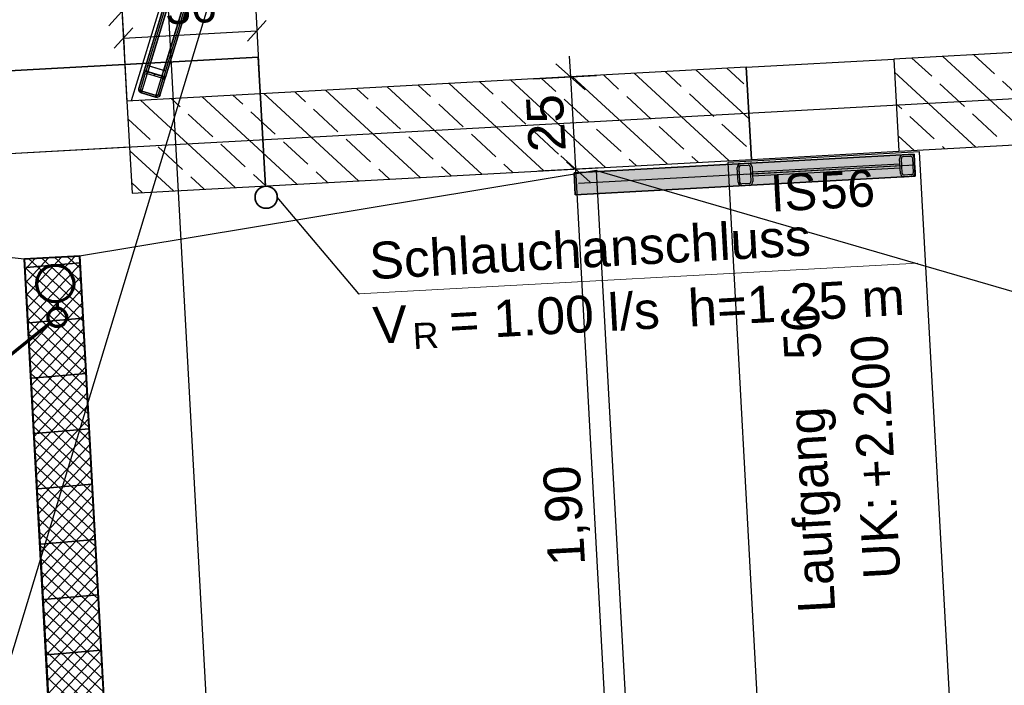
# Model space of a CAD drawing. Extents: x -181 to 1388, y 138 to 979.
# Tile 49 of 82: x 672 to 725, y 523 to 559. Entities that reach past the tile are written whole.
import ezdxf
from ezdxf.lldxf.tags import DXFTag

# ---------------------------------------------------------------- set-up
doc = ezdxf.new("R2010")
doc.units = 0
doc.layers.get('0').update_dxf_attribs({"lineweight": 25})
for name, color, linetype, lineweight, true_color in [('01AFU Allgemein Bemaßung', 7, 'Continuous', 25, 0x848484), ('20 Bodenaufbau - Gefällelinien', 7, 'Continuous', 25, 0x848484), ('20 Gitter Laufgänge', 7, 'Continuous', 25, 0x848484), ('20 Gitterwände', 7, 'Continuous', 25, 0x848484), ('20 Innenwände', 7, 'Continuous', 25, 0x848484), ('20 Platzbedarf Schieber', 7, 'Continuous', 25, 0x848484), ('20 Schieber', 7, 'Continuous', 25, 0x848484), ('70 Bodenabläufe+Rinnen', 7, 'Continuous', 25, 0x848484), ('A-0', 7, 'Continuous', 25, 0x848484), ('S_Betriebswasser', 3, 'Buchstabe-B', 35, 0x00ff00), ('S_Einrichtung', 7, 'Continuous', 35, 0x9dff9d), ('S_Mass', 150, 'Continuous', 25, 0x007fff), ('S_Schmutzwasser', 5, 'Continuous', 70, 0x0000ff)]:
    doc.layers.add(name, color=color, linetype=linetype, lineweight=lineweight, true_color=true_color)
doc.layers.add('02 Raster Gebäude', color=7, linetype='Continuous', lineweight=25)
doc.layers.add('S_Beschriftung', color=7, linetype='Continuous', lineweight=25)
doc.styles.get("Standard").update_dxf_attribs({"font": 'arial.ttf'})
tags = doc.linetypes.add('Buchstabe-B', pattern='A,82,-6,["B",Standard,S=3.6,R=0,X=-3.6,Y=-1.8],-2', length=90).pattern_tags.tags
tags[15:16] = [DXFTag(74, 4), DXFTag(75, 0), DXFTag(340, '0'), DXFTag(46, 0.0), DXFTag(50, 0.0), DXFTag(44, 0.0), DXFTag(45, 0.0)]
tags[4:5] = [DXFTag(74, 4), DXFTag(75, 0), DXFTag(340, '0'), DXFTag(46, 0.0), DXFTag(50, 0.0), DXFTag(44, 0.0), DXFTag(45, 0.0)]
tags = doc.linetypes.add('Raster', pattern=[0.2, 0.1, -0.05, 0, -0.05]).pattern_tags.tags
tags[10:11] = [DXFTag(74, 4), DXFTag(75, 0), DXFTag(340, '0'), DXFTag(46, 1.0), DXFTag(50, 0.0), DXFTag(44, 0.0), DXFTag(45, 0.0)]
tags[8:9] = [DXFTag(74, 4), DXFTag(75, 0), DXFTag(340, '0'), DXFTag(46, 1.0), DXFTag(50, 0.0), DXFTag(44, 0.0), DXFTag(45, 0.0)]
tags[6:7] = [DXFTag(74, 4), DXFTag(75, 0), DXFTag(340, '0'), DXFTag(46, 1.0), DXFTag(50, 0.0), DXFTag(44, 0.0), DXFTag(45, 0.0)]
tags[4:5] = [DXFTag(74, 4), DXFTag(75, 0), DXFTag(340, '0'), DXFTag(46, 1.0), DXFTag(50, 0.0), DXFTag(44, 0.0), DXFTag(45, 0.0)]
tags = doc.linetypes.add('Strichlinie', pattern=[0.75, 0.5, -0.25]).pattern_tags.tags
tags[6:7] = [DXFTag(74, 4), DXFTag(75, 0), DXFTag(340, '0'), DXFTag(46, 1.0), DXFTag(50, 0.0), DXFTag(44, 0.0), DXFTag(45, 0.0)]
tags[4:5] = [DXFTag(74, 4), DXFTag(75, 0), DXFTag(340, '0'), DXFTag(46, 1.0), DXFTag(50, 0.0), DXFTag(44, 0.0), DXFTag(45, 0.0)]
tags = doc.linetypes.add('Strichlinie eng', pattern=[0.115, 0.075, -0.04]).pattern_tags.tags
tags[6:7] = [DXFTag(74, 4), DXFTag(75, 0), DXFTag(340, '0'), DXFTag(46, 1.0), DXFTag(50, 0.0), DXFTag(44, 0.0), DXFTag(45, 0.0)]
tags[4:5] = [DXFTag(74, 4), DXFTag(75, 0), DXFTag(340, '0'), DXFTag(46, 1.0), DXFTag(50, 0.0), DXFTag(44, 0.0), DXFTag(45, 0.0)]
tags = doc.linetypes.add('Strichlinie_ eng', pattern=[0.115, 0.075, -0.04]).pattern_tags.tags
tags[6:7] = [DXFTag(74, 4), DXFTag(75, 0), DXFTag(340, '0'), DXFTag(46, 1.0), DXFTag(50, 0.0), DXFTag(44, 0.0), DXFTag(45, 0.0)]
tags[4:5] = [DXFTag(74, 4), DXFTag(75, 0), DXFTag(340, '0'), DXFTag(46, 1.0), DXFTag(50, 0.0), DXFTag(44, 0.0), DXFTag(45, 0.0)]
tags = doc.linetypes.add('Strichpunktx2', pattern=[2, 1, -0.5, 0, -0.5]).pattern_tags.tags
tags[10:11] = [DXFTag(74, 4), DXFTag(75, 0), DXFTag(340, '0'), DXFTag(46, 1.0), DXFTag(50, 0.0), DXFTag(44, 0.0), DXFTag(45, 0.0)]
tags[8:9] = [DXFTag(74, 4), DXFTag(75, 0), DXFTag(340, '0'), DXFTag(46, 1.0), DXFTag(50, 0.0), DXFTag(44, 0.0), DXFTag(45, 0.0)]
tags[6:7] = [DXFTag(74, 4), DXFTag(75, 0), DXFTag(340, '0'), DXFTag(46, 1.0), DXFTag(50, 0.0), DXFTag(44, 0.0), DXFTag(45, 0.0)]
tags[4:5] = [DXFTag(74, 4), DXFTag(75, 0), DXFTag(340, '0'), DXFTag(46, 1.0), DXFTag(50, 0.0), DXFTag(44, 0.0), DXFTag(45, 0.0)]
tags = doc.linetypes.add('Öffnungslinie Tür Fenster', pattern=[0.115, 0.075, -0.04]).pattern_tags.tags
tags[6:7] = [DXFTag(74, 4), DXFTag(75, 0), DXFTag(340, '0'), DXFTag(46, 1.0), DXFTag(50, 0.0), DXFTag(44, 0.0), DXFTag(45, 0.0)]
tags[4:5] = [DXFTag(74, 4), DXFTag(75, 0), DXFTag(340, '0'), DXFTag(46, 1.0), DXFTag(50, 0.0), DXFTag(44, 0.0), DXFTag(45, 0.0)]

# ---------------------------------------------------------------- blocks, each defined once
blk = doc.blocks.new('Referenz-A07F5V09WF')
at = {"layer": '01AFU Allgemein Bemaßung', "lineweight": -2}
for p, q in [((676.98, 560.5), (677.166, 557.098)), ((677.764, 559.885), (676.349, 558.306)), ((701.271, 556.663), (701.333, 555.54)), ((702.123, 554.832), (700.543, 556.248)), ((699.336, 555.431), (702.737, 555.617)), ((701.333, 555.54), (701.606, 550.547)), ((702.396, 549.839), (700.816, 551.255)), ((699.609, 550.438), (703.01, 550.624)), ((701.606, 550.547), (703.683, 512.609))]:
    blk.add_line(p, q, dxfattribs=at)
at = {"layer": '02 Raster Gebäude', "linetype": 'Raster', "lineweight": -2, "ltscale": 56.250004}
for p, q in [((658.772, 938.924), (695.782, 262.802)), ((590.245, 257.658), (746.644, 773.475)), ((1017.982, 570.369), (313.641, 531.814))]:
    blk.add_line(p, q, dxfattribs=at)
at = {"layer": '20 Bodenaufbau - Gefällelinien', "linetype": 'Öffnungslinie Tür Fenster', "lineweight": -2, "ltscale": 56.250004}
for p, q in [((677.328, 554.131), (676.883, 562.351)), ((702.752, 550.456), (674.75, 545.83)), ((702.752, 550.456), (749.411, 536.925)), ((671.754, 545.666), (637.523, 549.543))]:
    blk.add_line(p, q, dxfattribs=at)
at = {"layer": '20 Bodenaufbau - Gefällelinien', "lineweight": -2}
for p, q in [((677.46, 551.729), (637.52, 549.542)), ((704.826, 512.572), (702.752, 550.456)), ((671.754, 545.666), (674.75, 545.83)), ((673.394, 515.71), (671.754, 545.666)), ((674.75, 545.83), (676.39, 515.874))]:
    blk.add_line(p, q, dxfattribs=at)
at = {"layer": '20 Gitter Laufgänge', "linetype": 'Strichlinie', "lineweight": -2, "ltscale": 56.250004}
for p, q in [((720.237, 551.473), (709.852, 550.905)), ((722.314, 513.53), (720.237, 551.473)), ((709.852, 550.905), (711.929, 512.961))]:
    blk.add_line(p, q, dxfattribs=at)
at = {"layer": '20 Gitterwände', "linetype": 'Strichlinie eng', "lineweight": -2, "ltscale": 56.250004}
for p, q in [((677.971, 554.913), (681.007, 564.926)), ((678.105, 554.664), (681.199, 564.868)), ((678.87, 554.432), (681.964, 564.636)), ((679.12, 554.565), (682.156, 564.578)), ((677.968, 554.81), (677.971, 554.913)), ((678.017, 554.718), (677.968, 554.81)), ((678.105, 554.664), (678.017, 554.718)), ((678.87, 554.432), (678.105, 554.664)), ((678.974, 554.428), (678.87, 554.432)), ((679.065, 554.477), (678.974, 554.428)), ((679.12, 554.565), (679.065, 554.477))]:
    blk.add_line(p, q, dxfattribs=at)
at = {"layer": '20 Gitterwände', "lineweight": -2}
for p, q in [((680.659, 563.778), (678.261, 555.87)), ((680.85, 563.72), (678.453, 555.812)), ((681.616, 563.488), (679.218, 555.58)), ((678.45, 556.147), (680.662, 563.442)), ((678.546, 556.118), (680.758, 563.413)), ((680.758, 563.413), (678.546, 556.118)), ((679.311, 555.886), (681.523, 563.181)), ((681.523, 563.181), (679.311, 555.886)), ((681.619, 563.152), (679.407, 555.857)), ((681.807, 563.43), (679.41, 555.522)), ((678.357, 555.841), (678.45, 556.147)), ((678.45, 556.147), (679.407, 555.857)), ((678.546, 556.118), (678.45, 556.147)), ((679.311, 555.886), (678.546, 556.118)), ((677.971, 554.913), (678.203, 555.679)), ((678.067, 554.884), (678.299, 555.65)), ((678.203, 555.679), (678.258, 555.767)), ((678.258, 555.767), (678.349, 555.815)), ((678.287, 555.862), (678.261, 555.87)), ((678.357, 555.841), (678.287, 555.862)), ((678.299, 555.65), (678.326, 555.694)), ((678.326, 555.694), (678.372, 555.718)), ((678.349, 555.815), (678.453, 555.812)), ((678.453, 555.812), (678.357, 555.841)), ((679.314, 555.551), (678.357, 555.841)), ((678.372, 555.718), (678.424, 555.716)), ((678.424, 555.716), (679.189, 555.484)), ((678.453, 555.812), (679.218, 555.58)), ((678.846, 555.693), (678.771, 555.611)), ((679.189, 555.484), (679.233, 555.457)), ((679.314, 555.551), (679.218, 555.58)), ((679.218, 555.58), (679.306, 555.525)), ((679.306, 555.525), (679.355, 555.434)), ((679.407, 555.857), (679.311, 555.886)), ((679.407, 555.857), (679.314, 555.551)), ((679.384, 555.53), (679.314, 555.551)), ((679.41, 555.522), (679.384, 555.53)), ((679.024, 554.594), (679.256, 555.359)), ((679.12, 554.565), (679.352, 555.33)), ((679.233, 555.457), (679.258, 555.411)), ((679.256, 555.359), (679.258, 555.411)), ((679.352, 555.33), (679.355, 555.434)), ((677.968, 554.81), (677.971, 554.913)), ((677.968, 554.81), (678.017, 554.718)), ((678.066, 554.846), (677.991, 554.766)), ((678.017, 554.718), (678.105, 554.664)), ((678.065, 554.832), (678.067, 554.884)), ((678.065, 554.832), (678.09, 554.787)), ((678.09, 554.787), (678.134, 554.759)), ((678.105, 554.664), (678.87, 554.432)), ((678.134, 554.759), (678.899, 554.527)), ((678.87, 554.432), (678.974, 554.428)), ((678.899, 554.527), (678.951, 554.526)), ((678.951, 554.526), (678.997, 554.55)), ((678.974, 554.428), (679.065, 554.477)), ((678.997, 554.55), (679.024, 554.594)), ((679.065, 554.477), (679.12, 554.565))]:
    blk.add_line(p, q, dxfattribs=at)
at = {"layer": '20 Innenwände', "linetype": 'Strichlinie_ eng', "lineweight": -2, "ltscale": 40.625}
blk.add_line((718.868, 690.479), (677.558, 554.238), dxfattribs=at)
at = {"layer": '20 Innenwände', "lineweight": -2}
for p, q in [((748.742, 558.135), (718.845, 556.499)), ((720.896, 555.565), (719.825, 556.552)), ((726.622, 551.917), (721.496, 556.644)), ((724.287, 555.702), (723.167, 556.735)), ((710.857, 556.061), (677.323, 554.226)), ((710.857, 556.061), (718.845, 556.499)), ((710.857, 556.061), (711.13, 551.069)), ((718.845, 556.499), (719.118, 551.506)), ((706.57, 550.819), (701.444, 555.546)), ((703.939, 554.877), (703.115, 555.637)), ((709.912, 551.002), (704.786, 555.729)), ((707.33, 555.015), (706.457, 555.82)), ((711.011, 553.254), (708.128, 555.912)), ((710.722, 555.152), (709.799, 556.003)), ((723.28, 551.734), (718.884, 555.788)), ((696.544, 550.27), (691.418, 554.997)), ((693.765, 554.465), (693.089, 555.089)), ((699.886, 550.453), (694.76, 555.18)), ((697.156, 554.603), (696.431, 555.272)), ((703.228, 550.636), (698.102, 555.363)), ((700.548, 554.74), (699.773, 555.455)), ((722.66, 553.938), (721.337, 555.158)), ((726.051, 554.075), (724.728, 555.296)), ((686.518, 549.721), (681.392, 554.448)), ((683.591, 554.053), (683.063, 554.54)), ((689.86, 549.904), (684.734, 554.631)), ((686.982, 554.19), (686.405, 554.723)), ((693.202, 550.087), (688.076, 554.814)), ((690.374, 554.328), (689.747, 554.906)), ((705.704, 553.251), (704.38, 554.471)), ((709.095, 553.388), (707.772, 554.608)), ((677.323, 554.226), (677.596, 549.233)), ((683.176, 549.539), (678.05, 554.265)), ((680.2, 553.915), (679.721, 554.357)), ((692.138, 552.701), (690.815, 553.921)), ((695.53, 552.838), (694.206, 554.058)), ((698.921, 552.976), (697.598, 554.196)), ((702.312, 553.113), (700.989, 554.333)), ((719.269, 553.8), (718.978, 554.069)), ((681.964, 552.288), (680.641, 553.508)), ((685.356, 552.426), (684.032, 553.646)), ((688.747, 552.563), (687.424, 553.783)), ((721.033, 552.173), (719.71, 553.394)), ((724.425, 552.311), (723.101, 553.531)), ((678.573, 552.151), (677.376, 553.254)), ((707.468, 551.624), (706.145, 552.844)), ((710.859, 551.761), (709.536, 552.981)), ((719.118, 551.506), (752.511, 553.334)), ((693.903, 551.074), (692.579, 552.294)), ((697.294, 551.211), (695.971, 552.431)), ((700.685, 551.349), (699.362, 552.569)), ((704.077, 551.486), (702.753, 552.706)), ((719.938, 551.551), (719.072, 552.349)), ((683.729, 550.661), (682.405, 551.882)), ((687.12, 550.799), (685.797, 552.019)), ((690.511, 550.936), (689.188, 552.156)), ((721.609, 551.642), (721.474, 551.767)), ((679.834, 549.356), (677.47, 551.535)), ((680.337, 550.524), (679.014, 551.744)), ((708.241, 550.911), (707.909, 551.217)), ((711.13, 551.069), (719.118, 551.506)), ((677.596, 549.233), (711.13, 551.069)), ((698.215, 550.362), (697.735, 550.804)), ((701.557, 550.545), (701.126, 550.942)), ((704.899, 550.728), (704.518, 551.079)), ((684.847, 549.63), (684.17, 550.255)), ((688.189, 549.813), (687.561, 550.392)), ((691.531, 549.996), (690.952, 550.53)), ((694.873, 550.179), (694.344, 550.667)), ((678.163, 549.264), (677.565, 549.816)), ((681.505, 549.447), (680.778, 550.117))]:
    blk.add_line(p, q, dxfattribs=at)
at = {"layer": '20 Platzbedarf Schieber', "linetype": 'Strichlinie eng', "lineweight": -2, "ltscale": 56.250004}
for p, q in [((701.531, 550.342), (719.94, 551.349)), ((719.94, 551.349), (720.006, 550.151)), ((701.597, 549.143), (701.531, 550.342)), ((720.006, 550.151), (701.597, 549.143))]:
    blk.add_line(p, q, dxfattribs=at)
at = {"layer": '20 Platzbedarf Schieber', "lineweight": -2}
for points in [[(719.94, 550.147), (701.597, 550.345), (719.94, 551.349)], [(719.94, 550.147), (719.94, 551.349), (720.006, 550.151)], [(701.597, 549.143), (701.531, 550.342), (701.597, 550.345)], [(701.597, 549.143), (701.597, 550.345), (719.94, 550.147)]]:
    blk.add_solid(points, dxfattribs=at)
at = {"layer": '20 Schieber', "lineweight": -2}
for p, q in [((719.94, 551.349), (710.454, 550.83)), ((719.341, 551.316), (719.74, 551.338)), ((719.346, 551.216), (719.746, 551.238)), ((719.94, 551.349), (720.006, 550.151)), ((710.52, 549.631), (710.454, 550.83)), ((710.554, 550.835), (710.953, 550.857)), ((710.56, 550.735), (710.959, 550.757)), ((719.196, 550.307), (719.152, 551.105)), ((719.296, 550.312), (719.252, 551.111)), ((719.851, 551.144), (719.895, 550.345)), ((719.951, 551.149), (719.995, 550.35)), ((710.409, 549.826), (710.365, 550.625)), ((710.509, 549.831), (710.465, 550.63)), ((720.006, 550.151), (710.52, 549.631)), ((711.064, 550.663), (711.108, 549.864)), ((711.164, 550.668), (711.208, 549.869)), ((719.8, 550.24), (719.401, 550.218)), ((711.014, 549.759), (710.614, 549.737)), ((711.019, 549.659), (710.62, 549.637)), ((719.806, 550.14), (719.406, 550.118))]:
    blk.add_line(p, q, dxfattribs=at)
at = {"layer": '20 Schieber', "linetype": 'Strichpunktx2', "lineweight": -2, "ltscale": 56.250004}
for p, q in [((719.973, 550.75), (701.771, 549.753)), ((719.573, 550.728), (710.886, 550.252))]:
    blk.add_line(p, q, dxfattribs=at)
at = {"layer": '20 Schieber', "linetype": 'Strichlinie eng', "lineweight": -2, "ltscale": 56.250004}
for p, q in [((719.169, 550.806), (711.18, 550.369)), ((719.179, 550.606), (719.169, 550.806)), ((711.18, 550.369), (711.191, 550.169)), ((711.191, 550.169), (719.179, 550.606))]:
    blk.add_line(p, q, dxfattribs=at)
at = {"layer": '20 Schieber', "linetype": 'ByBlock', "lineweight": -2, "ltscale": 56.250004}
for p, q in [((719.8, 550.24), (719.8, 550.24)), ((711.014, 549.759), (711.014, 549.759)), ((711.019, 549.659), (711.019, 549.659)), ((719.806, 550.14), (719.806, 550.14))]:
    blk.add_line(p, q, dxfattribs=at)
at = {"layer": '20 Schieber', "lineweight": -2}
for centre, major_axis in [((719.352, 551.116), (-0.011, 0.2)), ((719.352, 551.116), (-0.0055, 0.0999)), ((719.751, 551.138), (0.2, 0.011)), ((719.751, 551.138), (0.0999, 0.0055)), ((710.565, 550.635), (-0.011, 0.2)), ((710.565, 550.635), (-0.0055, 0.0999)), ((710.964, 550.657), (0.2, 0.011)), ((710.964, 550.657), (0.0999, 0.0055)), ((719.396, 550.318), (-0.2, -0.011)), ((719.396, 550.318), (-0.0999, -0.0055)), ((719.795, 550.339), (0.0055, -0.0999)), ((719.795, 550.339), (0.011, -0.2)), ((710.609, 549.837), (-0.2, -0.011)), ((710.609, 549.837), (-0.0999, -0.0055)), ((711.008, 549.858), (0.0055, -0.0999)), ((711.008, 549.858), (0.011, -0.2))]:
    blk.add_ellipse(centre, major_axis=major_axis, ratio=1, start_param=0, end_param=1.570796, dxfattribs=at)
at = {"layer": '70 Bodenabläufe+Rinnen', "lineweight": -2}
for p, q in [((671.754, 545.666), (674.75, 545.83)), ((673.394, 515.71), (671.754, 545.666)), ((672.351, 545.698), (671.786, 545.086)), ((673.067, 545.737), (671.824, 544.389)), ((673.784, 545.777), (671.862, 543.693)), ((674.5, 545.816), (671.9, 542.997)), ((674.775, 545.376), (671.939, 542.301)), ((674.904, 543.02), (672.019, 545.68)), ((674.865, 543.736), (672.715, 545.718)), ((674.825, 544.452), (673.411, 545.756)), ((674.786, 545.169), (674.108, 545.794)), ((674.75, 545.83), (676.39, 515.874)), ((674.943, 542.304), (671.779, 545.221)), ((674.982, 541.587), (671.818, 544.505)), ((674.813, 544.68), (671.977, 541.604)), ((675.021, 540.871), (671.857, 543.789)), ((674.851, 543.984), (672.015, 540.908)), ((674.889, 543.288), (672.053, 540.212)), ((675.061, 540.155), (671.896, 543.072)), ((675.1, 539.439), (671.936, 542.356)), ((674.927, 542.591), (672.091, 539.516)), ((675.139, 538.722), (671.975, 541.64)), ((674.965, 541.895), (672.129, 538.819)), ((675.003, 541.199), (672.167, 538.123)), ((675.178, 538.006), (672.014, 540.924)), ((675.217, 537.29), (672.053, 540.207)), ((675.042, 540.503), (672.205, 537.427)), ((675.257, 536.573), (672.092, 539.491)), ((675.08, 539.806), (672.244, 536.731)), ((675.118, 539.11), (672.282, 536.034)), ((675.296, 535.857), (672.132, 538.775)), ((675.335, 535.141), (672.171, 538.059)), ((675.156, 538.414), (672.32, 535.338)), ((675.194, 537.718), (672.358, 534.642)), ((675.374, 534.425), (672.21, 537.342)), ((675.232, 537.021), (672.396, 533.946)), ((675.413, 533.708), (672.249, 536.626)), ((675.27, 536.325), (672.434, 533.249)), ((675.453, 532.992), (672.288, 535.91)), ((675.308, 535.629), (672.472, 532.553)), ((675.492, 532.276), (672.328, 535.193)), ((675.346, 534.933), (672.51, 531.857)), ((675.531, 531.56), (672.367, 534.477)), ((675.385, 534.236), (672.548, 531.161)), ((675.57, 530.843), (672.406, 533.761)), ((675.423, 533.54), (672.587, 530.464)), ((675.609, 530.127), (672.445, 533.045)), ((675.461, 532.844), (672.625, 529.768)), ((675.649, 529.411), (672.484, 532.328)), ((675.499, 532.148), (672.663, 529.072)), ((675.688, 528.694), (672.524, 531.612)), ((675.537, 531.451), (672.701, 528.376)), ((675.727, 527.978), (672.563, 530.896)), ((675.575, 530.755), (672.739, 527.679)), ((675.766, 527.262), (672.602, 530.18)), ((675.613, 530.059), (672.777, 526.983)), ((675.806, 526.546), (672.641, 529.463)), ((675.651, 529.363), (672.815, 526.287)), ((675.845, 525.829), (672.681, 528.747)), ((675.689, 528.666), (672.853, 525.591)), ((675.884, 525.113), (672.72, 528.031)), ((675.728, 527.97), (672.891, 524.894)), ((675.923, 524.397), (672.759, 527.315)), ((675.766, 527.274), (672.93, 524.198)), ((675.962, 523.681), (672.798, 526.598)), ((675.804, 526.578), (672.968, 523.502)), ((676.002, 522.964), (672.837, 525.882)), ((675.842, 525.881), (673.006, 522.806)), ((676.041, 522.248), (672.877, 525.166)), ((675.88, 525.185), (673.044, 522.109)), ((676.08, 521.532), (672.916, 524.449)), ((675.918, 524.489), (673.082, 521.413)), ((676.119, 520.815), (672.955, 523.733)), ((675.956, 523.793), (673.12, 520.717)), ((676.158, 520.099), (672.994, 523.017)), ((675.994, 523.096), (673.158, 520.02))]:
    blk.add_line(p, q, dxfattribs=at)
at = {"layer": 'A-0', "linetype": 'Continuous', "lineweight": -2, "ltscale": 312.5}
for p, q in [((748.742, 558.135), (718.845, 556.499)), ((710.857, 556.061), (677.323, 554.226)), ((711.13, 551.069), (710.857, 556.061)), ((718.845, 556.499), (719.118, 551.506)), ((678.203, 555.679), (677.971, 554.913)), ((678.067, 554.884), (678.299, 555.65)), ((678.258, 555.767), (678.203, 555.679)), ((678.349, 555.815), (678.258, 555.767)), ((678.299, 555.65), (678.326, 555.694)), ((678.326, 555.694), (678.372, 555.718)), ((678.453, 555.812), (678.349, 555.815)), ((678.372, 555.718), (678.424, 555.716)), ((678.424, 555.716), (679.189, 555.484)), ((679.218, 555.58), (678.453, 555.812)), ((679.189, 555.484), (679.233, 555.457)), ((679.306, 555.525), (679.218, 555.58)), ((679.355, 555.434), (679.306, 555.525)), ((679.256, 555.359), (679.024, 554.594)), ((679.12, 554.565), (679.352, 555.33)), ((679.233, 555.457), (679.258, 555.411)), ((679.258, 555.411), (679.256, 555.359)), ((679.352, 555.33), (679.355, 555.434)), ((677.971, 554.913), (677.968, 554.81)), ((677.968, 554.81), (678.017, 554.718)), ((678.017, 554.718), (678.105, 554.664)), ((678.065, 554.832), (678.067, 554.884)), ((678.09, 554.787), (678.065, 554.832)), ((678.134, 554.759), (678.09, 554.787)), ((678.105, 554.664), (678.87, 554.432)), ((678.899, 554.527), (678.134, 554.759)), ((678.87, 554.432), (678.974, 554.428)), ((678.951, 554.526), (678.899, 554.527)), ((678.997, 554.55), (678.951, 554.526)), ((678.974, 554.428), (679.065, 554.477)), ((679.024, 554.594), (678.997, 554.55)), ((679.065, 554.477), (679.12, 554.565)), ((677.323, 554.226), (677.596, 549.233)), ((719.118, 551.506), (747.198, 553.043)), ((719.94, 551.349), (701.531, 550.342)), ((720.006, 550.151), (719.94, 551.349)), ((677.596, 549.233), (711.13, 551.069)), ((701.531, 550.342), (701.597, 549.143)), ((701.597, 549.143), (720.006, 550.151)), ((674.75, 545.83), (671.754, 545.666)), ((671.754, 545.666), (673.394, 515.71)), ((676.39, 515.874), (674.75, 545.83))]:
    blk.add_line(p, q, dxfattribs=at)
at = {"layer": '01AFU Allgemein Bemaßung', "linetype": 'ByBlock', "lineweight": -2, "ltscale": 40.625, "char_height": 2, "attachment_point": 1, "rotation": 93.1332}
for s, insert in [('{\\fArial;25}', (699.088, 551.422)), ('{\\fArial;1,90}', (700.131, 529.003))]:
    blk.add_mtext(s, dxfattribs=dict(at, insert=insert))
at = {"layer": '20 Gitter Laufgänge', "lineweight": -2, "char_height": 2, "attachment_point": 1, "rotation": 93.1332}
for s, insert in [('{\\fCentury Gothic;56}', (712.928, 540.176)), ('{\\fCentury Gothic;2.200}', (716.85, 534.822)), ('{\\fCentury Gothic;Laufgang}', (713.679, 526.458)), ('{\\fCentury Gothic;+}', (716.938, 533.203)), ('{\\fCentury Gothic;UK:}', (717.207, 528.294))]:
    blk.add_mtext(s, dxfattribs=dict(at, insert=insert))
at = {"layer": '20 Innenwände', "linetype": 'Continuous', "lineweight": -2, "ltscale": 56.250004, "char_height": 2, "attachment_point": 1, "rotation": 3.1332}
for s, insert in [('{\\fCentury Gothic;IS}', (712.106, 550.227)), ('{\\fCentury Gothic;56}', (714.784, 550.374))]:
    blk.add_mtext(s, dxfattribs=dict(at, insert=insert))
blk = doc.blocks.new('Polygonsäule-A07F5V1ZWF')
at = {"color": 0, "linetype": 'ByBlock', "lineweight": -2, "ltscale": 0.35}
for p, q in [((671.77, 545.673), (674.766, 545.837)), ((673.41, 515.719), (671.77, 545.673)), ((674.766, 545.837), (676.405, 515.885)), ((676.405, 515.885), (673.41, 515.719))]:
    blk.add_line(p, q, dxfattribs=at)
blk = doc.blocks.new('Schraffur-A07F5V21WF')
at = {"color": 0, "lineweight": -2}
for p, q in [((671.86, 545.218), (674.786, 545.473)), ((672.017, 542.22), (674.95, 542.476)), ((672.175, 539.222), (675.114, 539.479)), ((672.332, 536.224), (675.278, 536.482)), ((672.489, 533.227), (675.442, 533.485)), ((672.646, 530.229), (675.606, 530.488)), ((672.804, 527.231), (675.77, 527.491)), ((672.961, 524.234), (675.934, 524.494)), ((673.118, 521.236), (676.098, 521.497)), ((673.276, 518.238), (676.262, 518.5))]:
    blk.add_line(p, q, dxfattribs=at)
blk = doc.blocks.new('Maß-A07F5V43WF')
at = {"color": 0, "linetype": 'ByBlock', "lineweight": -2, "ltscale": 0.25}
for p, q in [((684.247, 560.031), (684.543, 554.621)), ((677.027, 559.636), (677.323, 554.226)), ((677.637, 558.198), (676.636, 557.081)), ((684.857, 558.593), (683.855, 557.476)), ((677.136, 557.639), (684.356, 558.034))]:
    blk.add_line(p, q, dxfattribs=at)
at = {"color": 0, "linetype": 'ByBlock', "lineweight": -2, "ltscale": 0.25, "insert": (679.328, 560.163), "char_height": 1.8, "attachment_point": 1, "rotation": 3.1332}
blk.add_mtext('{\\fArial;36}', dxfattribs=at)

msp = doc.modelspace()

# ---------------------------------------------------------------- linework, layer by layer
at = {"layer": 'S_Beschriftung'}
msp.add_line((689.882, 543.784), (685.46, 549.016), dxfattribs=at)
at = {"layer": 'S_Beschriftung', "lineweight": 18}
msp.add_line((689.882, 543.784), (720.137, 545.443), dxfattribs=at)
at = {"layer": 'S_Beschriftung'}
msp.add_circle((689.882, 543.784), 0.01, dxfattribs=at)
at = {"layer": 'S_Betriebswasser', "ltscale": 0.35}
for p, q in [((684.431, 556.605), (583.899, 551.076)), ((684.826, 549.615), (684.431, 556.605))]:
    msp.add_line(p, q, dxfattribs=at)
at = {"layer": 'S_Einrichtung'}
msp.add_circle((684.86, 549.016), 0.6, dxfattribs=at)
at = {"layer": 'S_Schmutzwasser'}
for p, q in [((673.553, 543.349), (673.553, 543.011)), ((673.163, 542.198), (665.751, 536.257))]:
    msp.add_line(p, q, dxfattribs=at)
for centre, radius in [((673.444, 544.344), 1), ((673.553, 542.511), 0.5)]:
    msp.add_circle(centre, radius, dxfattribs=at)

# ---------------------------------------------------------------- block references
at = {"color": 8, "lineweight": 25, "ltscale": 1250, "true_color": 0x808080}
msp.add_blockref('Referenz-A07F5V09WF', (0, 0), dxfattribs=at)
at = {"layer": 'S_Einrichtung', "ltscale": 0.35}
for name in ['Polygonsäule-A07F5V1ZWF', 'Schraffur-A07F5V21WF']:
    msp.add_blockref(name, (0, 0), dxfattribs=at)
at = {"layer": 'S_Mass', "ltscale": 0.25}
msp.add_blockref('Maß-A07F5V43WF', (0, 0), dxfattribs=at)

# ---------------------------------------------------------------- texts
at = {"layer": 'S_Beschriftung', "attachment_point": 1, "rotation": 3.14}
for s, insert, char_height in [('{\\fArial;Schlauchanschluss}', (690.397, 546.566), 2), ('{\\fArial; = 1.00 l/s  h=1.25 m}', (693.931, 543.255), 2), ('{\\fArial;V}', (690.589, 543.071), 2), ('{\\fArial;R}', (692.755, 542.189), 1.4)]:
    msp.add_mtext(s, dxfattribs=dict(at, insert=insert, char_height=char_height))

doc.saveas('drawing.dxf')
